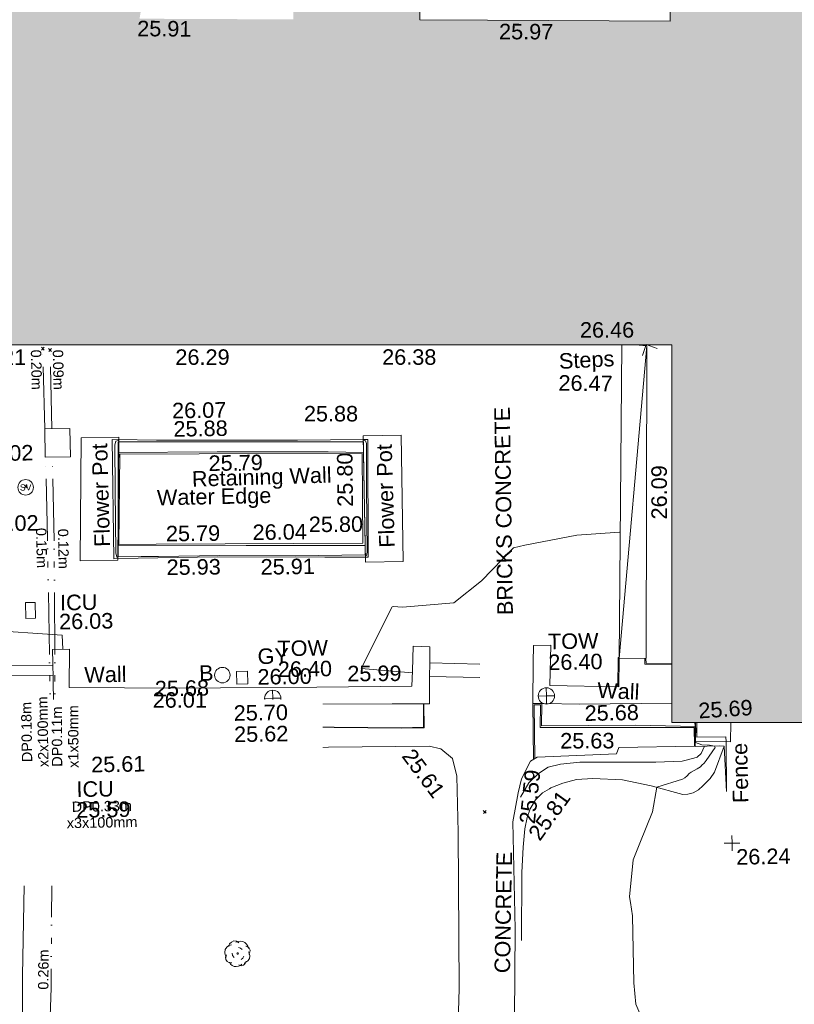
# Model space of a CAD drawing. Header units: millimetres. Extents: x -287732 to 520720, y -88450 to 287754.
# Tile 146 of 256: x -170466 to -151742, y 94949 to 118755. Entities that reach past the tile are written whole.
import ezdxf

# ---------------------------------------------------------------- set-up
doc = ezdxf.new("R2010")
doc.units = ezdxf.units.MM
doc.linetypes.add('IMPORT-UG_EIR_QLB2 _2_', pattern=[2750, 1500, -300, 0, -300, 150, -300, 0, -200])
doc.linetypes.add('IMPORT-UG_ELEC_STREET LIGHTING_QLB2 _2_', pattern=[2700, 1500, -300, 0, -250, 150, -300, 0, -200])
for name, color, linetype, lineweight, true_color in [('00_TOPO_FOOTPATH', 7, 'Continuous', 9, 0xa50000), ('00_TOPO_FURN_BOLLARD', 7, 'Continuous', 9, 0x666666), ('00_TOPO_KERB_BOTTOM', 1, 'Continuous', 9, 0xff0000), ('00_TOPO_KERB_TOP', 7, 'Continuous', 9, 0xa500a5), ('00_TOPO_LEVEL_SPOT', 7, 'Continuous', 9, 0x666666), ('00_TOPO_SERV_IC', 5, 'Continuous', 9, 0x0000ff), ('00_TOPO_SERV_STOP_VALVE', 7, 'Continuous', 9, 0x666666), ('00_TOPO_STEPS', 7, 'Continuous', 9, 0x666666), ('00_TOPO_TOP_OF_WALL', 7, 'Continuous', 9, 0x666666), ('00_TOPO_TREE', 7, 'Continuous', 9, 0x666666), ('00_TOPO_WALL', 7, 'Continuous', 9, 0x7c00a5), ('00_UAV_BUILDING_OUTLINE', 5, 'Continuous', 9, 0x0000ff), ('00_UAV_CONCRETE', 9, 'Continuous', 9, 0x808080), ('00_UAV_FENCE', 7, 'Continuous', 9, 0x264c2f), ('00_UAV_FORM_LINES', 7, 'Continuous', 9, 0x666666), ('00_UAV_FURN_BOLLARD', 7, 'Continuous', 9, 0xff9f7f), ('00_UAV_FURN_FLOWER_POT', 9, 'Continuous', 9, 0x808080), ('00_UAV_SERV_GULLY', 7, 'Continuous', 9, 0x5252a5), ('00_UAV_SERV_IC', 5, 'Continuous', 9, 0x0000ff), ('00_UAV_SLOPE_BOTTOM', 30, 'Continuous', 9, 0xff7f00), ('00_UAV_SLOPE_TOP', 40, 'Continuous', 9, 0xffbf00), ('00_UAV_STEPS', 7, 'Continuous', 9, 0x666666), ('00_UAV_WALL', 7, 'Continuous', 9, 0x7c00a5), ('00_UAV_WALL_RETAINING', 7, 'Continuous', 9, 0x7c00a5), ('00_UAV_WATER_EDGE', 5, 'Continuous', 9, 0x0000ff), ('01_DTM_CONTOUR_MNR', 7, 'Continuous', 9, 0xa5a552), ('12333-PUM-2D-U-0001-C01 - Rev2_REVIT IMPORT_dwg', 7, 'Continuous', 9, 0x767676), ('A_RHA_Line', 7, 'Continuous', 9, 0x00a600), ('PUM-EIRCOMM-MH', 6, 'Continuous', 9, 0xff00ff), ('PUM-EIRCOMM-NOTES', 6, 'Continuous', 9, 0xff00ff), ('PUM-EIRCOMM-QLB2', 6, 'IMPORT-UG_EIR_QLB2 _2_', 9, 0xff00ff)]:
    doc.layers.add(name, color=color, linetype=linetype, lineweight=lineweight, true_color=true_color)
for name, color, linetype, lineweight in [('00_UAV_SURVEY_TEXT', 7, 'Continuous', 9), ('A_RHA_Detail', 7, 'Continuous', 9), ('A_RHA_Text', 7, 'Continuous', 9), ('GEN-TEXT', 7, 'Continuous', 9)]:
    doc.layers.add(name, color=color, linetype=linetype, lineweight=lineweight)
doc.styles.add('Arial Narrow', font='ARIALN.TTF', dxfattribs={"height": 3000})
doc.styles.add('Arial_1', font='arial.ttf', dxfattribs={"height": 250})
doc.styles.add('Swis721 Lt BT', font='swissl.ttf', dxfattribs={"height": 400})
doc.styles.add('Swis721 Lt BT_2', font='swissl.ttf', dxfattribs={"height": 375})

# ---------------------------------------------------------------- blocks, each defined once
blk = doc.blocks.new('12333-PUM-2D-U-0001-C01 - Rev2_REVIT IMPORT_dwg_MM-2077200-Site Location Plan Proposed')
at = {"layer": '00_TOPO_LEVEL_SPOT', "color": 254, "true_color": 0xcccccc, "flags": 128}
for points in [[(0, -500), (0, 0), (-500, 0)], [(500, 0), (0, 0), (0, 500)]]:
    blk.add_lwpolyline(points, dxfattribs=at)
blk = doc.blocks.new('12333-PUM-2D-U-0001-C01 - Rev2_REVIT IMPORT_dwg_TOW-2077202-Site Location Plan Proposed')
at = {"layer": '00_TOPO_TOP_OF_WALL', "color": 254, "true_color": 0xcccccc, "flags": 128}
for points in [[(0, 525), (0, 0), (-525, 0)], [(525, 0), (0, 0), (0, -525)]]:
    blk.add_lwpolyline(points, dxfattribs=at)
at = {"layer": '00_TOPO_TOP_OF_WALL', "color": 254, "true_color": 0xcccccc}
blk.add_circle((0, 0), 525, dxfattribs=at)
blk = doc.blocks.new('12333-PUM-2D-U-0001-C01 - Rev2_REVIT IMPORT_dwg_CONIFEROUS_TREE-2077231-Site Location Plan Proposed')
at = {"layer": '00_TOPO_TREE', "color": 254, "true_color": 0xcccccc, "flags": 128}
for points in [[(533738198, 725654380), (533738167, 725654437), (533738154, 725654500), (533738167, 725654569), (533738205, 725654626), (533738255, 725654664), (533738319, 725654683)], [(533738255, 725654639), (533738274, 725654702), (533738319, 725654747), (533738382, 725654772), (533738445, 725654765), (533738502, 725654728)], [(533738426, 725654740), (533738477, 725654759), (533738540, 725654765), (533738597, 725654753), (533738647, 725654728), (533738685, 725654690), (533738717, 725654639), (533738729, 725654582)], [(533738489, 725654614), (533738540, 725654595), (533738578, 725654563)], [(533738666, 725654645), (533738711, 725654626), (533738748, 725654595), (533738767, 725654544), (533738761, 725654494), (533738736, 725654449)], [(533738325, 725654241), (533738262, 725654247), (533738211, 725654279), (533738179, 725654329), (533738173, 725654386), (533738192, 725654443)], [(533738382, 725654373), (533738344, 725654424), (533738337, 725654481)], [(533738616, 725654399), (533738590, 725654355), (533738552, 725654323)], [(533738729, 725654506), (533738755, 725654456), (533738761, 725654399), (533738748, 725654342), (533738717, 725654291), (533738673, 725654260), (533738622, 725654234)], [(533738565, 725654209), (533738527, 725654177), (533738477, 725654159), (533738426, 725654152), (533738375, 725654159), (533738325, 725654184), (533738287, 725654215), (533738262, 725654260)], [(533738666, 725654279), (533738647, 725654222), (533738603, 725654184), (533738546, 725654171), (533738489, 725654196)]]:
    blk.add_lwpolyline(points, dxfattribs=at)
at = {"layer": '00_TOPO_TREE', "color": 254, "true_color": 0xcccccc}
blk.add_circle((533738464, 725654468), 19.5, dxfattribs=at)
blk = doc.blocks.new('12333-PUM-2D-U-0001-C01 - Rev2_REVIT IMPORT_dwg_MSL_Bollard_2-2077239-Site Location Plan Proposed')
at = {"layer": '00_TOPO_FURN_BOLLARD', "color": 254, "true_color": 0xcccccc}
blk.add_circle((0, 0), 62.5, dxfattribs=at)
blk = doc.blocks.new('12333-PUM-2D-U-0001-C01 - Rev2_REVIT IMPORT_dwg_MSL_Sluice_Valve_SYM-2077246-Site Location Plan Proposed')
at = {"layer": '00_TOPO_SERV_STOP_VALVE', "color": 254, "true_color": 0xcccccc}
blk.add_circle((0, 0), 500, dxfattribs=at)
at = {"layer": '00_TOPO_SERV_STOP_VALVE', "insert": (0, 199), "char_height": 400, "width": 785.11, "attachment_point": 2, "line_spacing_factor": 1.005062, "style": 'Swis721 Lt BT'}
blk.add_mtext('SV', dxfattribs=at)
blk = doc.blocks.new('12333-PUM-2D-U-0001-C01 - Rev2_REVIT IMPORT_dwg_MSL_Node_Linework_1-V54-Site Location Plan Proposed')
at = {"layer": '00_UAV_STEPS', "color": 254, "true_color": 0xcccccc, "flags": 128}
blk.add_lwpolyline([(705, -257), (0, 0), (-257, -705)], dxfattribs=at)
blk = doc.blocks.new('12333-PUM-2D-U-0001-C01 - Rev2_REVIT IMPORT_dwg_MGS62954_T2_Galway_ITM_3d_Rev1-2077680-Site Location Plan Proposed')
at = {"layer": '00_TOPO_FOOTPATH', "color": 254, "true_color": 0xcccccc, "flags": 128}
blk.add_lwpolyline([(533734273, 725659468), (533734280, 725659130), (533733580, 725659060), (533733511, 725658822), (533733396, 725657932), (533733253, 725654029), (533733211, 725650486), (533733206, 725650081), (533733204, 725649942), (533736682, 725649655), (533741215, 725649600), (533743625, 725649647), (533743804, 725653527), (533743847, 725657307), (533743835, 725658660), (533743744, 725659091), (533743462, 725659328), (533743179, 725659402)], close=True, dxfattribs=at)
blk.add_lwpolyline([(533747708, 725659137), (533745787, 725659091), (533745624, 725658994), (533745402, 725658570), (533745311, 725658231), (533745171, 725657531), (533745181, 725654940), (533745100, 725651725), (533745133, 725649594), (533748121, 725649539)], dxfattribs=at)
at = {"layer": '00_TOPO_KERB_BOTTOM', "color": 254, "true_color": 0xcccccc, "flags": 128}
blk.add_lwpolyline([(533734240, 725660568), (533734242, 725660042), (533734491, 725660037), (533738472, 725659960), (533742516, 725659847), (533743065, 725659848), (533743070, 725660425)], dxfattribs=at)
at = {"layer": '00_TOPO_KERB_TOP', "color": 254, "true_color": 0xcccccc, "flags": 128}
blk.add_lwpolyline([(533734250, 725660568), (533734251, 725660051), (533734492, 725660047), (533738472, 725659969), (533742516, 725659856), (533743055, 725659858), (533743060, 725660425)], dxfattribs=at)
at = {"layer": '00_TOPO_SERV_IC', "color": 254, "true_color": 0xcccccc}
for p, q in [((533733756, 725658010), (533733756, 725659001)), ((533733756, 725659001), (533734289, 725659001)), ((533734289, 725659001), (533734289, 725658010)), ((533733756, 725658010), (533734289, 725658010))]:
    blk.add_line(p, q, dxfattribs=at)
at = {"layer": '00_TOPO_STEPS', "color": 254, "true_color": 0xcccccc}
for p, q in [((533731665, 725661540), (533734121, 725661516)), ((533731658, 725661293), (533734120, 725661269)), ((533743231, 725661411), (533744438, 725661361)), ((533743223, 725661087), (533744437, 725661036))]:
    blk.add_line(p, q, dxfattribs=at)
at = {"layer": '00_TOPO_WALL', "color": 254, "true_color": 0xcccccc, "flags": 128}
for points in [[(533734121, 725661896), (533734121, 725661565), (533734120, 725661191), (533734119, 725660570), (533734240, 725660568), (533734250, 725660568), (533738179, 725660494), (533742302, 725660436), (533743060, 725660425), (533743070, 725660425), (533743206, 725660423), (533743222, 725661069), (533743231, 725661421), (533743241, 725661799)], [(533749067, 725660333), (533746832, 725660355), (533745971, 725660379), (533745709, 725660386), (533745733, 725661381), (533745743, 725661792)]]:
    blk.add_lwpolyline(points, dxfattribs=at)
at = {"layer": '00_UAV_CONCRETE', "color": 254, "true_color": 0xcccccc}
blk.add_line((533750468, 725659376), (533750485, 725659843), dxfattribs=at)
at = {"layer": '00_UAV_CONCRETE', "color": 254, "true_color": 0xcccccc, "flags": 128}
for points in [[(533741721, 725666782), (533739496, 725666819), (533736944, 725666866), (533736722, 725666869), (533735796, 725666884)], [(533741718, 725664050), (533740022, 725664057), (533738207, 725664096), (533736718, 725664101), (533736305, 725664103), (533735745, 725664111)], [(533748431, 725661428), (533748430, 725661288), (533749083, 725661274)], [(533745733, 725659059), (533745740, 725660355), (533745894, 725660348), (533745876, 725659806), (533747946, 725659771), (533748882, 725659754), (533749593, 725659740)], [(533749593, 725659740), (533749591, 725659290), (533747762, 725659289), (533747708, 725659137)]]:
    blk.add_lwpolyline(points, dxfattribs=at)
at = {"layer": '00_UAV_FENCE', "color": 254, "true_color": 0xcccccc, "flags": 128}
blk.add_lwpolyline([(533750348, 725658177), (533750362, 725659380), (533750359, 725659496), (533749659, 725659505), (533749662, 725659857)], dxfattribs=at)
at = {"layer": '00_UAV_FORM_LINES', "color": 254, "true_color": 0xcccccc}
blk.add_line((533749614, 725659858), (533749617, 725659766), dxfattribs=at)
at = {"layer": '00_UAV_FORM_LINES', "color": 254, "true_color": 0xcccccc, "flags": 128}
for points in [[(533747763, 725660755), (533747788, 725661466), (533747815, 725661466)], [(533749617, 725659766), (533749613, 725659282), (533750193, 725659282), (533750312, 725659277), (533750348, 725658177)], [(533745370, 725658128), (533745575, 725658469), (533745814, 725658689), (533746051, 725658842), (533746349, 725658910), (533746816, 725658951), (533748653, 725658917), (533749289, 725658930), (533749570, 725658994), (533749651, 725659018), (533749752, 725659110), (533749838, 725659282)]]:
    blk.add_lwpolyline(points, dxfattribs=at)
at = {"layer": '00_UAV_FURN_FLOWER_POT', "color": 254, "true_color": 0xcccccc}
for p, q in [((533734823, 725664030), (533734899, 725667002)), ((533734899, 725667002), (533735813, 725667002)), ((533735813, 725667002), (533735737, 725664030)), ((533742633, 725666926), (533741719, 725666926)), ((533741719, 725663878), (533741719, 725666926)), ((533742633, 725666926), (533742633, 725663878)), ((533734823, 725664030), (533735737, 725664030)), ((533742633, 725663878), (533741719, 725663878))]:
    blk.add_line(p, q, dxfattribs=at)
at = {"layer": '00_UAV_SERV_GULLY', "color": 254, "true_color": 0xcccccc}
for p, q in [((533738557, 725660982), (533738557, 725661287)), ((533738557, 725661287), (533738823, 725661287)), ((533738823, 725660982), (533738823, 725661287)), ((533738823, 725660982), (533738557, 725660982))]:
    blk.add_line(p, q, dxfattribs=at)
at = {"layer": '00_UAV_SERV_IC', "color": 254, "true_color": 0xcccccc}
for p, q in [((533734023, 725666545), (533734023, 725667230)), ((533734023, 725667230), (533734632, 725667230)), ((533734632, 725666545), (533734632, 725667230)), ((533734632, 725666545), (533734023, 725666545)), ((533733489, 725662658), (533733489, 725663039)), ((533733489, 725663039), (533733718, 725663039)), ((533733718, 725663039), (533733718, 725662658)), ((533733489, 725662658), (533733718, 725662658))]:
    blk.add_line(p, q, dxfattribs=at)
at = {"layer": '00_UAV_SLOPE_BOTTOM', "color": 254, "true_color": 0xcccccc, "flags": 128}
for points in [[(533735745, 725664111), (533735750, 725664387), (533735791, 725666628), (533735796, 725666884)], [(533741718, 725664050), (533741718, 725664281), (533741721, 725666529), (533741721, 725666782)]]:
    blk.add_lwpolyline(points, dxfattribs=at)
at = {"layer": '00_UAV_SLOPE_TOP', "color": 254, "true_color": 0xcccccc}
blk.add_line((533735797, 725666935), (533735808, 725666934), dxfattribs=at)
at = {"layer": '00_UAV_SLOPE_TOP', "color": 254, "true_color": 0xcccccc, "flags": 128}
for points in [[(533735744, 725664071), (533735639, 725664064), (533735653, 725666945), (533735797, 725666935)], [(533741718, 725663995), (533741790, 725663995), (533741826, 725666836), (533741721, 725666840)], [(533750312, 725659277), (533750067, 725658652), (533749961, 725658497), (533749782, 725658323), (533749671, 725658226), (533749544, 725658160), (533749413, 725658131), (533749289, 725658127), (533748530, 725658348), (533747843, 725658502), (533747126, 725658549), (533746728, 725658528), (533746401, 725658447), (533746109, 725658340), (533746073, 725658320), (533745899, 725658222), (533745733, 725658054), (533745595, 725657843), (533745518, 725657636), (533745461, 725657360), (533745415, 725656915), (533745371, 725656303), (533745335, 725654666)]]:
    blk.add_lwpolyline(points, dxfattribs=at)
at = {"layer": '00_UAV_STEPS', "color": 254, "true_color": 0xcccccc}
for p, q in [((533747815, 725661439), (533748005, 725669024)), ((533748615, 725668983), (533747815, 725661439)), ((533748615, 725668983), (533748331, 725669018)), ((533748615, 725668983), (533748463, 725661439)), ((533748463, 725661439), (533747815, 725661439))]:
    blk.add_line(p, q, dxfattribs=at)
at = {"layer": '00_UAV_WALL', "color": 254, "true_color": 0xcccccc, "flags": 128}
for points in [[(533734121, 725661896), (533734529, 725661895), (533734505, 725660967), (533737183, 725660910), (533738166, 725660898), (533740489, 725660870), (533742792, 725660859), (533742809, 725661231), (533742836, 725661820), (533743241, 725661799)], [(533745743, 725661792), (533746168, 725661787), (533746125, 725660818), (533747795, 725660754)]]:
    blk.add_lwpolyline(points, dxfattribs=at)
at = {"layer": '00_UAV_WALL_RETAINING', "color": 254, "true_color": 0xcccccc}
blk.add_line((533745697, 725659038), (533745709, 725660386), dxfattribs=at)
at = {"layer": '00_UAV_WALL_RETAINING', "color": 254, "true_color": 0xcccccc, "flags": 128}
for points in [[(533741721, 725666840), (533740129, 725666850), (533736793, 725666911), (533736723, 725666913), (533735797, 725666941)], [(533735791, 725666628), (533738180, 725666605), (533740790, 725666559), (533740863, 725666558), (533741721, 725666529)], [(533735750, 725664387), (533738841, 725664330), (533740749, 725664297), (533741718, 725664281)], [(533735744, 725664071), (533738148, 725664068), (533740743, 725664015), (533741718, 725663995)], [(533748458, 725661427), (533747810, 725661448), (533747795, 725660754)], [(533749084, 725661303), (533748458, 725661310), (533748458, 725661427), (533748458, 725661310)], [(533749626, 725659765), (533748178, 725659816), (533745904, 725659840), (533745920, 725660380)], [(533749628, 725659858), (533749620, 725659407), (533750468, 725659376)]]:
    blk.add_lwpolyline(points, dxfattribs=at)
at = {"layer": '00_UAV_WATER_EDGE', "color": 254, "true_color": 0xcccccc, "flags": 128}
blk.add_lwpolyline([(533741668, 725664336), (533736668, 725664394), (533735770, 725664404), (533735829, 725666589), (533737745, 725666560), (533741685, 725666500), (533741677, 725665441)], close=True, dxfattribs=at)
at = {"layer": '01_DTM_CONTOUR_MNR', "color": 254, "true_color": 0xcccccc, "flags": 128}
for points in [[(533735796, 725666917), (533735741, 725666908), (533735709, 725666816), (533735698, 725665728), (533735688, 725664203), (533735713, 725664097), (533735744, 725664087)], [(533741718, 725664021), (533741744, 725664033), (533741762, 725664112), (533741780, 725665676), (533741796, 725666744), (533741772, 725666808), (533741721, 725666823)], [(533747884, 725664491), (533747870, 725664492), (533746836, 725664435), (533745579, 725664215), (533745303, 725664155), (533744514, 725663373), (533743840, 725662853), (533742598, 725662773), (533742373, 725662789), (533742347, 725662780), (533741568, 725661306), (533742807, 725661180)], [(533734370, 725661895), (533734358, 725662238), (533732456, 725662396), (533732084, 725662494), (533731900, 725662621), (533731556, 725662638), (533731088, 725662543), (533728299, 725661690)], [(533748474, 725652076), (533748071, 725653076), (533748030, 725653589), (533748024, 725655213), (533747981, 725655536), (533747962, 725655676), (533748068, 725656569), (533748233, 725656966), (533748555, 725657717), (533748670, 725658310), (533749290, 725658495), (533749350, 725658528), (533749405, 725658575), (533749454, 725658627), (533749504, 725658664), (533749649, 725658737), (533749730, 725658789), (533749768, 725658823), (533749819, 725658871), (533749871, 725658936), (533750096, 725659244), (533750079, 725659280), (533749961, 725659303), (533749774, 725659319), (533749617, 725659372), (533749620, 725659517), (533749634, 725659679), (533749631, 725659794), (533749626, 725659826), (533749620, 725659858)]]:
    blk.add_lwpolyline(points, dxfattribs=at)
for name, p, xscale, yscale, zscale in [('12333-PUM-2D-U-0001-C01 - Rev2_REVIT IMPORT_dwg_MSL_Node_Linework_1-V54-Site Location Plan Proposed', (533748600, 725669014), 0.375, 0.375, 0.375), ('12333-PUM-2D-U-0001-C01 - Rev2_REVIT IMPORT_dwg_MSL_Sluice_Valve_SYM-2077246-Site Location Plan Proposed', (533733539, 725665825), 0.375, 0.375, 0.375), ('12333-PUM-2D-U-0001-C01 - Rev2_REVIT IMPORT_dwg_MSL_Bollard_2-2077239-Site Location Plan Proposed', (533738214, 725661204), 3, 3, 3), ('12333-PUM-2D-U-0001-C01 - Rev2_REVIT IMPORT_dwg_TOW-2077202-Site Location Plan Proposed', (533739423, 725660622), 0.375, 0.375, 0.375), ('12333-PUM-2D-U-0001-C01 - Rev2_REVIT IMPORT_dwg_TOW-2077202-Site Location Plan Proposed', (533746036, 725660564), 0.375, 0.375, 0.375), ('12333-PUM-2D-U-0001-C01 - Rev2_REVIT IMPORT_dwg_MM-2077200-Site Location Plan Proposed', (533750462, 725656927), 0.375, 0.375, 0.375)]:
    blk.add_blockref(name, p, dxfattribs=dict(xscale=xscale, yscale=yscale, zscale=zscale))
blk.add_blockref('12333-PUM-2D-U-0001-C01 - Rev2_REVIT IMPORT_dwg_CONIFEROUS_TREE-2077231-Site Location Plan Proposed', (0, 0))
at = {"layer": '00_TOPO_FOOTPATH', "color": 251, "true_color": 0x666666, "char_height": 375, "width": 1495.9, "attachment_point": 1, "line_spacing_factor": 1.005062, "style": 'Swis721 Lt BT_2'}
for s, insert, rotation in [('25.61', (533742804, 725659386), 305.6931), ('25.59', (533745329, 725657508), 82.9058)]:
    blk.add_mtext(s, dxfattribs=dict(at, insert=insert, rotation=rotation))
at = {"layer": '00_TOPO_FOOTPATH', "color": 251, "true_color": 0x666666, "insert": (533735005, 725659284), "char_height": 375, "width": 1495.9, "attachment_point": 1, "line_spacing_factor": 1.005062, "style": 'Swis721 Lt BT_2'}
blk.add_mtext('25.61', dxfattribs=at)
at = {"layer": '00_TOPO_KERB_BOTTOM', "color": 251, "true_color": 0x666666, "insert": (533738472, 725659955), "char_height": 375, "width": 1495.9, "attachment_point": 1, "line_spacing_factor": 1.005062, "style": 'Swis721 Lt BT_2'}
blk.add_mtext('25.62', dxfattribs=at)
at = {"layer": '00_TOPO_KERB_TOP', "color": 251, "true_color": 0x666666, "insert": (533738472, 725660468), "char_height": 375, "width": 1495.9, "attachment_point": 1, "line_spacing_factor": 1.005062, "style": 'Swis721 Lt BT_2'}
blk.add_mtext('25.70', dxfattribs=at)
at = {"layer": '00_TOPO_LEVEL_SPOT', "insert": (533750557, 725656779), "char_height": 375, "width": 1495.9, "attachment_point": 1, "line_spacing_factor": 1.005062, "style": 'Swis721 Lt BT_2'}
blk.add_mtext('26.24', dxfattribs=at)
at = {"layer": '00_TOPO_SERV_IC', "color": 251, "true_color": 0x666666, "char_height": 375, "attachment_point": 1, "line_spacing_factor": 1.005062, "style": 'Swis721 Lt BT_2'}
for s, insert, width in [('ICU', (533734639, 725658693), 1021.01), ('25.59', (533734625, 725658192), 1495.9)]:
    blk.add_mtext(s, dxfattribs=dict(at, insert=insert, width=width))
at = {"layer": '00_TOPO_TOP_OF_WALL', "char_height": 375, "attachment_point": 1, "line_spacing_factor": 1.005062, "style": 'Swis721 Lt BT_2'}
for s, insert, width in [('TOW', (533739556, 725662011), 1343.94), ('TOW', (533746097, 725662066), 1343.94), ('26.40', (533739556, 725661507), 1495.9), ('26.40', (533746097, 725661563), 1495.9)]:
    blk.add_mtext(s, dxfattribs=dict(at, insert=insert, width=width))
at = {"layer": '00_TOPO_WALL', "color": 251, "true_color": 0x666666, "char_height": 375, "width": 1495.9, "attachment_point": 1, "line_spacing_factor": 1.005062, "style": 'Swis721 Lt BT_2'}
for insert in [(533736576, 725661092), (533746953, 725660318)]:
    blk.add_mtext('25.68', dxfattribs=dict(at, insert=insert))
at = {"layer": '00_TOPO_WALL', "color": 251, "true_color": 0x666666, "insert": (533747281, 725660870), "char_height": 375, "width": 1130.24, "attachment_point": 1, "rotation": 356.5644, "line_spacing_factor": 1.005062, "style": 'Swis721 Lt BT_2'}
blk.add_mtext('Wall', dxfattribs=at)
at = {"layer": '00_UAV_BUILDING_OUTLINE', "color": 251, "true_color": 0x666666, "char_height": 375, "width": 1495.9, "attachment_point": 1, "line_spacing_factor": 1.005062, "style": 'Swis721 Lt BT_2'}
for s, insert, rotation in [('25.91', (533736433, 725677060), 358.6009), ('25.97', (533745177, 725676834), 358.7481), ('26.46', (533747005, 725669586), 359.0222), ('26.21', (533732300, 725669183), 359.0222), ('26.29', (533737216, 725669099), 359.0222), ('26.38', (533742213, 725669013), 359.0222), ('26.09', (533748648, 725664786), 89.0222), ('25.69', (533749696, 725660330), 2.6093)]:
    blk.add_mtext(s, dxfattribs=dict(at, insert=insert, rotation=rotation))
at = {"layer": '00_UAV_CONCRETE', "color": 251, "true_color": 0x666666, "char_height": 375, "width": 1495.9, "attachment_point": 1, "line_spacing_factor": 1.005062, "style": 'Swis721 Lt BT_2'}
for s, insert, rotation in [('25.88', (533737136, 725667363), 359.9315), ('25.93', (533736912, 725664023), 359.5675), ('25.63', (533746354, 725659662), 359.1441)]:
    blk.add_mtext(s, dxfattribs=dict(at, insert=insert, rotation=rotation))
at = {"layer": '00_UAV_FENCE', "color": 251, "true_color": 0x666666, "insert": (533750499, 725657892), "char_height": 375, "width": 1681.11, "attachment_point": 1, "rotation": 90.1832, "line_spacing_factor": 1.005062, "style": 'Swis721 Lt BT_2'}
blk.add_mtext('Fence', dxfattribs=at)
at = {"layer": '00_UAV_FURN_BOLLARD', "color": 251, "true_color": 0x666666, "insert": (533737652, 725661449), "char_height": 375, "width": 398.91, "attachment_point": 1, "line_spacing_factor": 1.005062, "style": 'Swis721 Lt BT_2'}
blk.add_mtext('B', dxfattribs=at)
at = {"layer": '00_UAV_FURN_FLOWER_POT', "color": 251, "true_color": 0x666666, "char_height": 375, "width": 2858.84, "attachment_point": 1, "line_spacing_factor": 1.005062, "style": 'Swis721 Lt BT_2'}
for insert, rotation in [((533735179, 725664352), 90.5899), ((533742061, 725664212), 90.7524)]:
    blk.add_mtext('Flower Pot', dxfattribs=dict(at, insert=insert, rotation=rotation))
at = {"layer": '00_UAV_SERV_GULLY', "color": 251, "true_color": 0x666666, "char_height": 375, "attachment_point": 1, "line_spacing_factor": 1.005062, "style": 'Swis721 Lt BT_2'}
for s, insert, width in [('GY', (533739073, 725661831), 821.56), ('26.00', (533739062, 725661333), 1495.9)]:
    blk.add_mtext(s, dxfattribs=dict(at, insert=insert, width=width))
at = {"layer": '00_UAV_SERV_IC', "color": 251, "true_color": 0x666666, "char_height": 375, "attachment_point": 1, "line_spacing_factor": 1.005062, "style": 'Swis721 Lt BT_2'}
for s, insert, width in [('26.02', (533732429, 725666850), 1495.9), ('26.02', (533732526, 725665152), 1495.9), ('ICU', (533734321, 725663212), 1021.01), ('26.03', (533734290, 725662754), 1495.9)]:
    blk.add_mtext(s, dxfattribs=dict(at, insert=insert, width=width))
at = {"layer": '00_UAV_SLOPE_TOP', "color": 251, "true_color": 0x666666, "insert": (533745515, 725657263), "char_height": 375, "width": 1495.9, "attachment_point": 1, "rotation": 53.3063, "line_spacing_factor": 1.005062, "style": 'Swis721 Lt BT_2'}
blk.add_mtext('25.81', dxfattribs=at)
at = {"layer": '00_UAV_STEPS', "char_height": 375, "attachment_point": 1, "line_spacing_factor": 1.005062, "style": 'Swis721 Lt BT_2'}
for s, insert, width, rotation in [('Steps', (533746474, 725668838), 1552.89, 1.945), ('26.47', (533746467, 725668316), 1495.9, 358.1535)]:
    blk.add_mtext(s, dxfattribs=dict(at, insert=insert, width=width, rotation=rotation))
at = {"layer": '00_UAV_SURVEY_TEXT', "color": 251, "true_color": 0x666666, "char_height": 375, "attachment_point": 1, "line_spacing_factor": 1.005062, "style": 'Swis721 Lt BT_2'}
for s, insert, width, rotation in [('BRICKS CONCRETE', (533744887, 725662537), 5617.94, 89.8685), ('CONCRETE', (533744664, 725653887), 3286.24, 88.0031)]:
    blk.add_mtext(s, dxfattribs=dict(at, insert=insert, width=width, rotation=rotation))
at = {"layer": '00_UAV_WALL', "color": 251, "true_color": 0x666666, "char_height": 375, "attachment_point": 1, "line_spacing_factor": 1.005062, "style": 'Swis721 Lt BT_2'}
for s, insert, width, rotation in [('Wall', (533734878, 725661455), 1130.24, 0.1646), ('25.99', (533741236, 725661378), 1495.9, 359.2277), ('26.01', (533736521, 725660818), 1495.9, 359.3068)]:
    blk.add_mtext(s, dxfattribs=dict(at, insert=insert, width=width, rotation=rotation))
at = {"layer": '00_UAV_WALL_RETAINING', "color": 251, "true_color": 0x666666, "char_height": 375, "attachment_point": 1, "line_spacing_factor": 1.005062, "style": 'Swis721 Lt BT_2'}
for s, insert, width, rotation in [('26.07', (533737110, 725667807), 1495.9, 359.8699), ('25.88', (533740298, 725667678), 1495.9, 358.942), ('Retaining Wall', (533737558, 725666145), 3832.36, 0.7605), ('26.04', (533739005, 725664831), 1495.9, 359.7133), ('25.91', (533739185, 725663992), 1495.9, 359.7133)]:
    blk.add_mtext(s, dxfattribs=dict(at, insert=insert, width=width, rotation=rotation))
at = {"layer": '00_UAV_WATER_EDGE', "color": 251, "true_color": 0x666666, "char_height": 375, "attachment_point": 1, "line_spacing_factor": 1.005062, "style": 'Swis721 Lt BT_2'}
for s, insert, width, rotation in [('25.79', (533737970, 725666520), 1495.9, 359.9315), ('25.80', (533741066, 725665223), 1495.9, 89.5332), ('Water Edge', (533736706, 725665709), 3172.26, 0.2457), ('25.79', (533736911, 725664837), 1495.9, 359.5675), ('25.80', (533740369, 725664999), 1495.9, 359.3424)]:
    blk.add_mtext(s, dxfattribs=dict(at, insert=insert, width=width, rotation=rotation))
blk = doc.blocks.new('12333-PUM-2D-U-0001-C01 - Rev2_REVIT IMPORT_dwg-1620468-Site Location Plan Proposed')
at = {"layer": 'GEN-TEXT', "color": 253, "true_color": 0xaaaaaa}
for p, q in [((103383, 41898), (103454, 41969)), ((103454, 41898), (103383, 41969))]:
    blk.add_line(p, q, dxfattribs=at)
at = {"layer": 'GEN-TEXT', "color": 253, "true_color": 0xaaaaaa, "flags": 128}
for points in [[(92968, 53354), (92897, 53283)], [(92897, 53354), (92968, 53283)], [(93144, 53318), (93073, 53247)], [(93073, 53318), (93144, 53247)], [(92499, 50029), (92428, 49958)], [(92428, 50029), (92499, 49958)], [(93261, 41283), (93190, 41212)], [(93190, 41283), (93261, 41212)]]:
    blk.add_lwpolyline(points, close=True, dxfattribs=at)
at = {"layer": 'PUM-EIRCOMM-MH', "color": 211, "true_color": 0xffaaff}
blk.add_line((92753, 43146), (92755, 43183), dxfattribs=at)
blk.add_line((92753, 43146), (92755, 43183), dxfattribs=at)
at = {"layer": 'PUM-EIRCOMM-MH', "color": 211, "true_color": 0xffaaff, "flags": 128}
blk.add_lwpolyline([(92755, 43183), (93269, 43159), (93218, 42176)], dxfattribs=at)
blk.add_lwpolyline([(92755, 43183), (93269, 43159), (93218, 42176)], dxfattribs=at)
at = {"layer": 'PUM-EIRCOMM-QLB2', "color": 211, "true_color": 0xffaaff}
for p, q in [((92946, 51376), (92932, 53319)), ((92946, 51376), (92932, 53319)), ((93115, 51376), (93108, 53283)), ((93115, 51376), (93108, 53283))]:
    blk.add_line(p, q, dxfattribs=at)
at = {"layer": 'PUM-EIRCOMM-QLB2', "color": 211, "true_color": 0xffaaff, "flags": 128}
for points in [[(92961, 43173), (92964, 48728), (92951, 50690)], [(92961, 43173), (92964, 48728), (92951, 50690)], [(93054, 43169), (93124, 48470), (93117, 50690)], [(93054, 43169), (93124, 48470), (93117, 50690)], [(92657, 34079), (92862, 37865), (92968, 42156)], [(92657, 34079), (92862, 37865), (92968, 42156)]]:
    blk.add_lwpolyline(points, dxfattribs=at)
blk.add_blockref('12333-PUM-2D-U-0001-C01 - Rev2_REVIT IMPORT_dwg_MGS62954_T2_Galway_ITM_3d_Rev1-2077680-Site Location Plan Proposed', (-533641080, -725615854))
at = {"layer": 'PUM-EIRCOMM-NOTES', "char_height": 250, "attachment_point": 2, "line_spacing_factor": 0.941778, "style": 'Arial_1'}
for s, insert, width, rotation in [('0.20m', (92895, 52813), 1160.03, 270.3994), ('0.20m', (92895, 52813), 1160.03, 270.3994), ('0.09m', (93424, 52802), 1160.03, 270.1905), ('0.09m', (93424, 52802), 1160.03, 270.1905), ('0.15m', (92944, 48501), 1160.03, 270.3994), ('0.15m', (92944, 48501), 1160.03, 270.3994), ('0.12m', (93472, 48471), 1160.03, 270.1905), ('0.12m', (93472, 48471), 1160.03, 270.1905), ('DP0.18m\\Px2x100mm', (92253, 44057), 2038.46, 89.9693), ('DP0.18m\\Px2x100mm', (92253, 44057), 2038.46, 89.9693), ('DP0.11m\\Px1x50mm', (92986, 43935), 1805.84, 89.2404), ('DP0.11m\\Px1x50mm', (92986, 43935), 1805.84, 89.2404), ('0.26m', (92558, 38310), 1160.03, 88.588), ('0.26m', (92558, 38310), 1160.03, 88.588)]:
    blk.add_mtext(s, dxfattribs=dict(at, insert=insert, width=width, rotation=rotation))
at = {"layer": 'PUM-EIRCOMM-NOTES', "insert": (94165, 42357), "char_height": 250, "width": 2038.46, "attachment_point": 2, "line_spacing_factor": 0.941778, "style": 'Arial_1'}
blk.add_mtext('DP0.33m\\Px3x100mm', dxfattribs=at)
blk.add_mtext('DP0.33m\\Px3x100mm', dxfattribs=at)

msp = doc.modelspace()

# ---------------------------------------------------------------- hatches: boundary and pattern name
at = {"layer": 'A_RHA_Detail', "true_color": 0xc0c0c0}
h = msp.add_hatch(color=9, dxfattribs=at)
h.paths.add_polyline_path([(-80881, -68503), (-80401, -68483), (-80401, -62985), (-24475, -63009), (-24456, -50840), (-36623, -50832), (-36623, -44229), (-50959, -44218), (-50959, -42574), (-54564, -42571), (-54566, -45054), (-92409, -45027), (-92412, -49202), (-100062, -49202), (-100052, -64853), (-86121, -64853), (-86092, -62958), (-84861, -62958), (-84855, -68240), (-80871, -68240)])
h.paths.add_polyline_path([(-137239, -68462), (-132720, -68433), (-132847, -62850), (-130455, -62917), (-130498, -61356), (-117581, -61423), (-117492, -49184), (-125137, -49178), (-125134, -45033), (-163007, -45006), (-163007, -44090), (-163124, -44090), (-163123, -42384), (-166564, -42384), (-166565, -44044), (-193158, -44025), (-193195, -62864), (-137270, -62917), (-137254, -65680)])
h.paths.add_polyline_path([(120311, -32334), (120312, -31611), (133451, -31638), (133469, -19718), (121296, -19692), (121320, -8191), (112277, -8172), (112263, -14811), (78286, -14740), (78293, -8167), (75242, -8161), (69356, -8153), (69354, -9157), (68373, -9155), (68373, -13706), (69334, -13708), (69325, -16250), (66623, -16250), (66620, -17995), (65989, -17995), (65985, -19731), (57152, -19712), (57127, -31560), (70278, -31587), (70278, -32272), (78264, -32285), (78267, -31020), (112336, -31091), (112336, -32318), (119781, -32333)])
h.paths.add_polyline_path([(7504, -1791), (15482, -674), (15484, 148), (56188, 206), (56156, 14338), (18017, 14236), (17968, 34313), (21727, 34324), (21709, 40608), (18010, 40608), (17996, 45484), (9770, 45421), (3966, 45447), (3985, 14177), (1023, 14177), (-277, 14191), (-232, 5968), (-226, 194), (553, 183), (7478, 143), (7489, -674)])
h.paths.add_polyline_path([(77756, 53), (77730, 1700), (94464, 1660), (94606, 17991), (88810, 18015), (88800, 14437), (69414, 14458), (69377, 100), (75242, 67)])
h.paths.add_polyline_path([(61252, 46454), (105775, 46473), (105768, 61853), (92285, 61853), (92309, 65784), (96107, 65768), (96060, 75209), (101085, 75072), (104988, 74765), (108404, 74364), (112009, 73787), (115645, 73050), (116891, 72762), (120209, 71893), (120865, 71704), (124136, 70670), (127436, 69481), (127820, 69395), (128274, 69332), (128732, 69307), (129190, 69320), (129645, 69372), (130095, 69461), (130535, 69588), (130963, 69751), (131376, 69950), (131771, 70182), (132163, 70461), (132496, 70742), (132821, 71065), (133117, 71414), (133384, 71787), (133617, 72179), (133817, 72591), (133983, 73018), (134112, 73458), (134204, 73907), (134258, 74362), (134273, 74820), (134251, 75277), (134190, 75731), (134091, 76179), (133955, 76617), (133783, 77041), (133576, 77450), (133336, 77840), (133064, 78209), (132762, 78554), (132432, 78872), (132077, 79161), (131698, 79420), (131300, 79646), (131094, 79746), (132146, 83110), (122788, 86283), (121604, 82800), (117096, 83871), (116842, 83526), (116121, 91222), (110238, 91274), (110194, 90435), (104988, 90486), (104973, 94310), (103746, 94310), (103840, 122852), (96365, 122932), (96350, 123952), (104556, 123902), (104607, 120249), (125503, 120134), (125662, 137657), (114480, 137699), (114382, 129150), (104644, 129188), (104578, 126217), (101184, 126159), (101265, 135959), (89967, 135989), (89928, 125824), (93631, 125841), (93581, 122932), (88697, 122905), (88679, 95739), (86378, 95739), (86378, 96178), (83280, 96201), (83274, 95736), (70170, 95733), (70166, 96272), (66675, 96257), (66655, 95756), (65785, 95756), (65888, 117471), (53473, 117488), (53434, 98570), (40649, 98570), (40610, 94406), (38854, 94410), (38849, 89464), (40612, 89518), (40665, 86258), (38372, 86306), (38370, 76901), (50938, 76944), (50923, 74599), (56485, 74589), (56485, 75195), (92465, 75233), (92646, 71767), (89811, 69363), (85313, 69361), (85313, 66907), (75210, 66903), (75210, 63816), (70819, 63816), (70819, 64253), (69457, 64253), (69456, 66902), (61303, 66899), (61305, 63970), (70500, 63970), (70500, 61853), (61246, 61849), (61252, 46656)])
h.paths.add_polyline_path([(-17153, 48569), (-17153, 60770), (-29363, 60775), (-29363, 67399), (-43507, 67405), (-43489, 69093), (-45766, 69109), (-45794, 67405), (-47272, 67404), (-47272, 66455), (-86005, 66469), (-86007, 60522), (-92663, 60522), (-92665, 50184), (-79752, 50180), (-79752, 48591), (-17158, 48569)])
h.paths.add_polyline_path([(-201056, 48629), (-138378, 48635), (-138378, 50133), (-125468, 50134), (-125469, 60566), (-132187, 60566), (-132187, 66533), (-170643, 66806), (-170643, 67739), (-200340, 67489), (-200349, 60828), (-201058, 60828), (-201057, 51102)])
h.paths.add_polyline_path([(-240052, 54769), (-239444, 54811), (-239187, 54842), (-238765, 54941), (-238382, 55122), (-237990, 55355), (-237269, 55936), (-237032, 56226), (-236793, 56569), (-236555, 57004), (-236433, 57267), (-236300, 57753), (-236251, 58017), (-236236, 58516), (-236233, 58988), (-236214, 59823), (-236364, 59821), (-236634, 60698), (-236392, 61432), (-236225, 61435), (-236202, 62638), (-232564, 62639), (-232564, 63049), (-232732, 63049), (-232860, 63458), (-232732, 63914), (-232561, 63914), (-232515, 70598), (-240629, 70599), (-240630, 72351), (-246413, 72347), (-246413, 70616), (-254450, 70619), (-254455, 70754), (-254470, 73192), (-263883, 73268), (-263902, 68261), (-263715, 68260), (-263553, 67820), (-263719, 67392), (-263914, 67392), (-263957, 58634), (-260181, 58611), (-260192, 56354), (-257185, 56339), (-257213, 57093), (-257339, 57093), (-257471, 57532), (-257339, 58062), (-257203, 58064), (-257174, 58599), (-256478, 58575), (-256478, 58789), (-256013, 58912), (-255397, 58781), (-255397, 58596), (-243810, 58586), (-243805, 58352), (-243741, 57885), (-243619, 57422), (-243424, 56944), (-243247, 56608), (-243003, 56250), (-242732, 55933), (-242372, 55603), (-242141, 55425), (-241805, 55217), (-241529, 55077), (-241101, 54917), (-240836, 54841), (-240453, 54789), (-240219, 54777)])
h.paths.add_polyline_path([(40277, 59895), (40329, 69197), (36589, 69218), (36619, 74674), (32264, 74687), (32233, 69156), (11917, 69270), (11967, 78219), (29088, 78123), (29143, 88141), (15719, 88216), (15733, 90590), (4594, 90652), (4525, 78265), (10097, 78234), (10077, 74773), (4548, 74804), (4466, 60107), (19126, 60025), (19140, 62528), (31739, 62457), (31725, 59943), (38370, 59906)])
h.paths.add_polyline_path([(-246083, 72334), (-246083, 72334), (-246208, 72334)])
h.paths.add_polyline_path([(-114575, 112178), (-114575, 112178), (-114707, 115802)])
h.paths.add_polyline_path([(-154700, 101760), (-114382, 101776), (-114382, 106927), (-113756, 106927), (-113758, 111847), (-114432, 111847), (-114432, 112178), (-114575, 112178), (-114579, 121707), (-123057, 121707), (-123069, 156453), (-119381, 156454), (-119381, 160166), (-115501, 160167), (-115503, 166207), (-132412, 166600), (-132412, 166666), (-135275, 166665), (-135275, 166628), (-135911, 166628), (-135911, 166352), (-152521, 166346), (-152518, 159143), (-150699, 159118), (-150759, 122561), (-151059, 122561), (-151061, 121302), (-154138, 121373), (-154138, 121865), (-154704, 121867), (-154689, 119352), (-154746, 119352), (-154746, 118722), (-160794, 118749), (-160794, 119411), (-163852, 119422), (-163855, 118762), (-167569, 118779), (-166635, 124395), (-166930, 124500), (-167569, 124708), (-168028, 124841), (-168631, 124991), (-169238, 125117), (-169850, 125220), (-170466, 125298), (-171089, 125352), (-171704, 125381), (-172325, 125386), (-172782, 125375), (-173402, 125337), (-174110, 125263), (-174634, 125190), (-175245, 125081), (-176047, 124896), (-176665, 124725), (-177045, 124609), (-177632, 124405), (-176665, 118819), (-177559, 118822), (-177662, 125263), (-176365, 126543), (-159462, 126320), (-157058, 128609), (-157061, 136153), (-158639, 137740), (-159352, 137740), (-161634, 140201), (-168728, 140257), (-171035, 137943), (-174184, 137943), (-176460, 140292), (-177342, 140292), (-177342, 140358), (-183429, 140356), (-185922, 137917), (-185922, 131757), (-186907, 131757), (-187725, 130810), (-187724, 127376), (-186481, 126305), (-186479, 122327), (-185176, 121059), (-180304, 121059), (-180304, 118802), (-193555, 118802), (-193555, 133118), (-192594, 133118), (-192594, 134201), (-192225, 134201), (-192226, 136615), (-192595, 136615), (-192595, 137734), (-193589, 137734), (-193589, 147475), (-193163, 147493), (-192766, 147531), (-192360, 147590), (-192200, 147617), (-191883, 147683), (-191569, 147762), (-191258, 147853), (-190829, 148002), (-190648, 148071), (-190350, 148198), (-190057, 148336), (-189770, 148486), (-189405, 148698), (-189133, 148873), (-188868, 149059), (-188610, 149255), (-188355, 149465), (-188080, 149714), (-187885, 149902), (-187546, 150266), (-187446, 150378), (-187241, 150629), (-187046, 150888), (-186862, 151154), (-186546, 151670), (-186524, 151707), (-163675, 151670), (-163688, 148134), (-157304, 148136), (-157304, 155760), (-157557, 155765), (-157556, 166678), (-187009, 166700), (-187013, 162054), (-188707, 162045), (-188706, 155022), (-188738, 154651), (-188799, 154283), (-188857, 154035), (-188966, 153679), (-189103, 153333), (-189266, 152998), (-189455, 152677), (-189645, 152421), (-189917, 152104), (-190213, 151809), (-190531, 151539), (-190869, 151294), (-191225, 151076), (-191598, 150887), (-192093, 150683), (-192519, 150562), (-192904, 150482), (-193187, 150441), (-193594, 150407), (-193595, 151460), (-205369, 151455), (-205354, 113350), (-207187, 113349), (-207184, 105991), (-205313, 105991), (-205311, 101770), (-175489, 101781), (-175489, 110890), (-154703, 110898), (-154700, 102692)])
h.paths.add_polyline_path([(193736, 113048), (208865, 114991), (208976, 114127), (216448, 115086), (216039, 118272), (232649, 120405), (233426, 114352), (240632, 115278), (239855, 121330), (256407, 123456), (257092, 118089), (264572, 119041), (261878, 138525), (259179, 138222), (259197, 137439), (254686, 136897), (255413, 131315), (240853, 129522), (239771, 137919), (240650, 138010), (240062, 142777), (239166, 142685), (237631, 151018), (266173, 154561), (271297, 142612), (276532, 144861), (274942, 148528), (302075, 160135), (300216, 164320), (301528, 164907), (300405, 167478), (299017, 166946), (295627, 174519), (294333, 177537), (287289, 174519), (289428, 169661), (272957, 162557), (271943, 164897), (267016, 162764), (268502, 159357), (265200, 157946), (226856, 153147), (227510, 148852), (228281, 141179), (227302, 141050), (227895, 136433), (228749, 136524), (229602, 128024), (217691, 126494), (217642, 126874), (215139, 126553), (215195, 126113), (215016, 126090), (214841, 127450), (192259, 124549), (193486, 114991)])
h.paths.add_polyline_path([(-78076, 117606), (-78076, 117610), (-78070, 129486), (-74723, 129478), (-74723, 125436), (-48016, 125380), (-47997, 135873), (-61198, 135902), (-74715, 135924), (-74724, 131865), (-78070, 131873), (-78063, 149550), (-58292, 149542), (-58292, 148946), (-37708, 148938), (-37703, 159740), (-44148, 159743), (-44148, 162961), (-49830, 162961), (-49831, 160632), (-78494, 160644), (-78494, 161615), (-78739, 161615), (-78692, 168188), (-90845, 168127), (-90963, 152687), (-89065, 152686), (-89080, 117610), (-78375, 117606)])
h.paths.add_polyline_path([(69255, 129236), (69260, 136168), (86068, 136131), (86009, 164703), (58790, 164724), (58790, 170119), (54460, 170122), (54457, 166153), (47042, 166159), (47041, 164669), (39173, 164675), (39173, 164079), (17015, 164095), (17002, 147267), (12660, 147267), (12654, 139138), (17031, 139135), (17025, 129935), (39191, 129919), (39191, 129258), (69014, 129236)])
h.paths.add_polyline_path([(39266, 139468), (33051, 139484), (33088, 153428), (39278, 153412), (39278, 152830), (43058, 152820), (43025, 140093), (39267, 140093)])
h.paths.add_polyline_path([(1980, 189123), (18699, 189180), (18678, 195254), (24349, 195273), (24335, 199551), (28830, 199566), (28798, 208816), (24335, 208806), (24334, 209113), (16812, 209088), (16807, 208844), (6772, 208809), (6797, 201489), (-8471, 201437), (-8471, 200429), (-11856, 200418), (-11824, 190892), (-7615, 190907), (-7615, 190171), (-4609, 190169), (-4608, 190917), (1973, 190939), (1977, 189837)])
h.paths.add_polyline_path([(-20506, 190640), (-20122, 206347), (-41550, 207015), (-41462, 210450), (-31391, 210152), (-31079, 223863), (-44305, 224231), (-44491, 211866), (-47510, 211943), (-47723, 203659), (-47076, 203635), (-47175, 199532), (-46801, 199520), (-46874, 195479), (-44600, 195425), (-44686, 192243), (-38074, 192136), (-38104, 191127), (-21538, 190669)])
h.paths.add_polyline_path([(16801, 195962), (9657, 196015), (9644, 199514), (11632, 199486), (11632, 203322), (16807, 203391), (16801, 195984)])
h.paths.add_polyline_path([(122085, 200536), (122088, 206386), (125211, 206386), (125211, 206646), (126203, 206646), (126203, 207041), (130401, 206979), (130444, 209883), (126203, 209946), (126203, 214624), (127365, 214624), (127365, 225380), (126160, 225380), (126207, 241475), (119483, 241496), (119479, 246182), (109944, 246175), (109953, 233033), (115001, 233033), (115000, 208653), (112026, 208653), (112024, 200539), (122025, 200536)])
h.paths.add_polyline_path([(30087, 200987), (38031, 201029), (38031, 202923), (38110, 202923), (38067, 208828), (38013, 208828), (38012, 209013), (30045, 208970), (30077, 202923)])
h.paths.add_polyline_path([(195986, 205662), (202897, 206052), (202677, 209946), (195766, 209555)])
h.paths.add_polyline_path([(-91652, 206393), (-79454, 206433), (-79629, 238246), (-68904, 238215), (-68919, 246313), (-68919, 246314), (-68757, 246313), (-68755, 246639), (-79620, 246651), (-79607, 247344), (-82155, 247318), (-82155, 247488), (-91641, 247473), (-91639, 246846), (-131470, 246641), (-131470, 250160), (-142857, 250177), (-142864, 246220), (-165119, 246272), (-165040, 253908), (-178677, 253930), (-178700, 238177), (-138599, 238209), (-138548, 206628), (-126647, 206572), (-126667, 234826), (-124963, 234826), (-124969, 234688), (-91596, 234664), (-91651, 207156)])
h.paths.add_polyline_path([(142124, 209114), (152768, 209127), (152745, 227013), (142101, 226999), (142122, 210583)])
h.paths.add_polyline_path([(168999, 209275), (169027, 226860), (161687, 226877), (161648, 209291), (168847, 209275)])
h.paths.add_polyline_path([(49761, 218477), (49794, 223316), (41274, 223363), (41274, 223291), (32187, 223352), (32202, 225553), (20082, 225635), (20035, 218708), (31566, 218630), (31566, 218599), (49750, 218477)])
h.paths.add_polyline_path([(162362, 234154), (162367, 241590), (135261, 241631), (135249, 234198), (160249, 234157)])
h.paths.add_polyline_path([(176459, 246710), (176516, 252173), (168884, 252253), (168935, 257069), (164355, 257117), (164296, 251512), (164417, 251511), (164368, 246837), (171460, 246762)])

# ---------------------------------------------------------------- linework, layer by layer
at = {"layer": 'A_RHA_Line', "color": 7}
for p, q in [((-160794, 118749), (-160791, 119411)), ((-154746, 119309), (-154745, 118722)), ((-159159, 118742), (-160794, 118749)), ((-154745, 118722), (-159159, 118742)), ((-175207, 110890), (-170208, 110892)), ((-170208, 110892), (-165209, 110894)), ((-165209, 110894), (-160210, 110896)), ((-160210, 110896), (-155210, 110898)), ((-155210, 110898), (-154703, 110898)), ((-154703, 110898), (-154702, 106421)), ((-154702, 106421), (-154700, 101760)), ((-154700, 101760), (-154378, 101761)), ((-154378, 101761), (-149378, 101762))]:
    msp.add_line(p, q, dxfattribs=at)

# ---------------------------------------------------------------- block references
at = {"layer": '12333-PUM-2D-U-0001-C01 - Rev2_REVIT IMPORT_dwg', "color": 254, "linetype": 'IMPORT-UG_ELEC_STREET LIGHTING_QLB2 _2_', "true_color": 0xffd4d4, "rotation": 0.9999999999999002}
msp.add_blockref('12333-PUM-2D-U-0001-C01 - Rev2_REVIT IMPORT_dwg-1620468-Site Location Plan Proposed', (-261895, 55870), dxfattribs=at)

# ---------------------------------------------------------------- next in the draw order: texts
at = {"layer": 'A_RHA_Text', "lineweight": 35, "insert": (-200208, 101568), "char_height": 3000, "width": 36316.44, "attachment_point": 1, "style": 'Arial Narrow', "bg_fill": 3, "box_fill_scale": 1.25, "bg_fill_color": 256, "bg_fill_true_color": 13158600, "bg_fill_transparency": 0}
msp.add_mtext('HEAD QUARTERS', dxfattribs=at)

doc.saveas('drawing.dxf')
